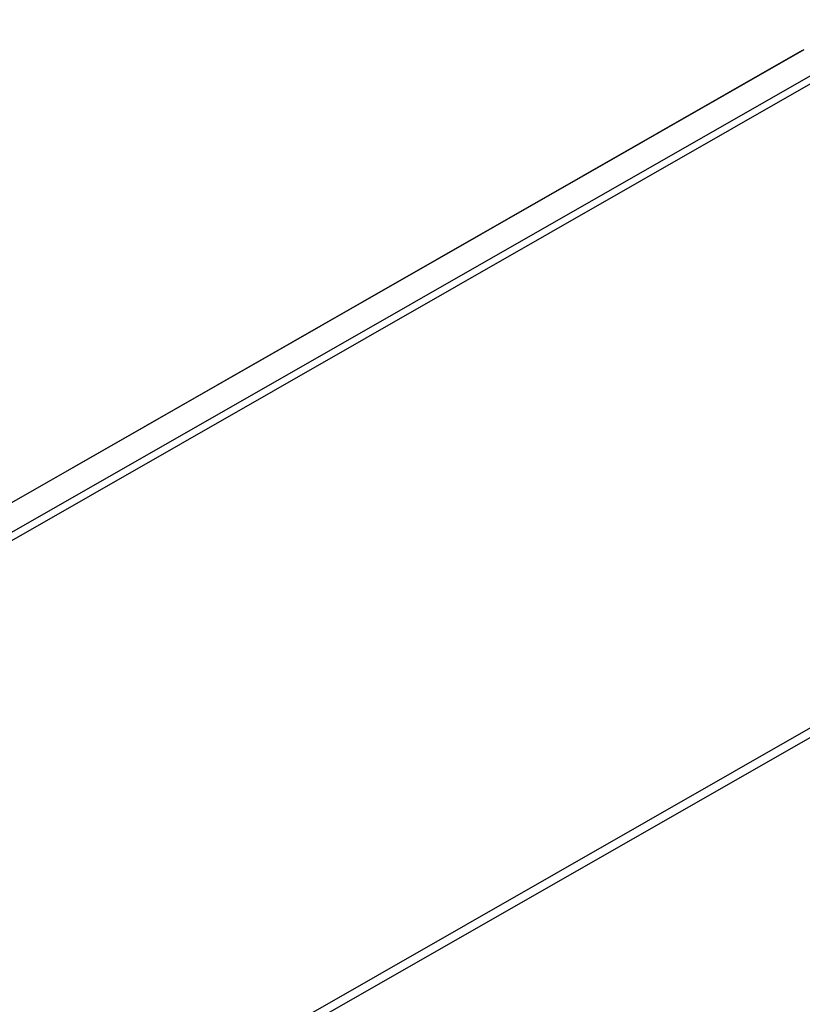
# Model space of a CAD drawing. Header units: millimetres. Extents: x 0 to 210, y 0 to 297.
# Tile 65 of 78: x 85 to 94, y 230 to 241. Entities that reach past the tile are written whole.
import ezdxf

# ---------------------------------------------------------------- set-up
doc = ezdxf.new("R2010")
doc.units = ezdxf.units.MM
doc.header["$LTSCALE"] = 19.36
doc.layers.get('0').update_dxf_attribs({"linetype": 'CONTINUOUS'})

msp = doc.modelspace()

# ---------------------------------------------------------------- linework, layer by layer
at = {"color": 9, "linetype": 'CONTINUOUS'}
for p, q in [((79.77299, 232.0006), (118.51157, 254.1408)), ((118.62106, 254.11055), (79.84395, 231.94832)), ((81.53227, 225.84232), (126.30309, 251.43012)), ((93.84352, 240.35985), (81.38998, 233.2423))]:
    msp.add_line(p, q, dxfattribs=at)
at = {"color": 7, "linetype": 'CONTINUOUS'}
for p, q in [((81.39463, 225.86634), (126.16994, 251.45672)), ((93.8256, 240.35262), (81.37089, 233.23439))]:
    msp.add_line(p, q, dxfattribs=at)

doc.saveas('drawing.dxf')
